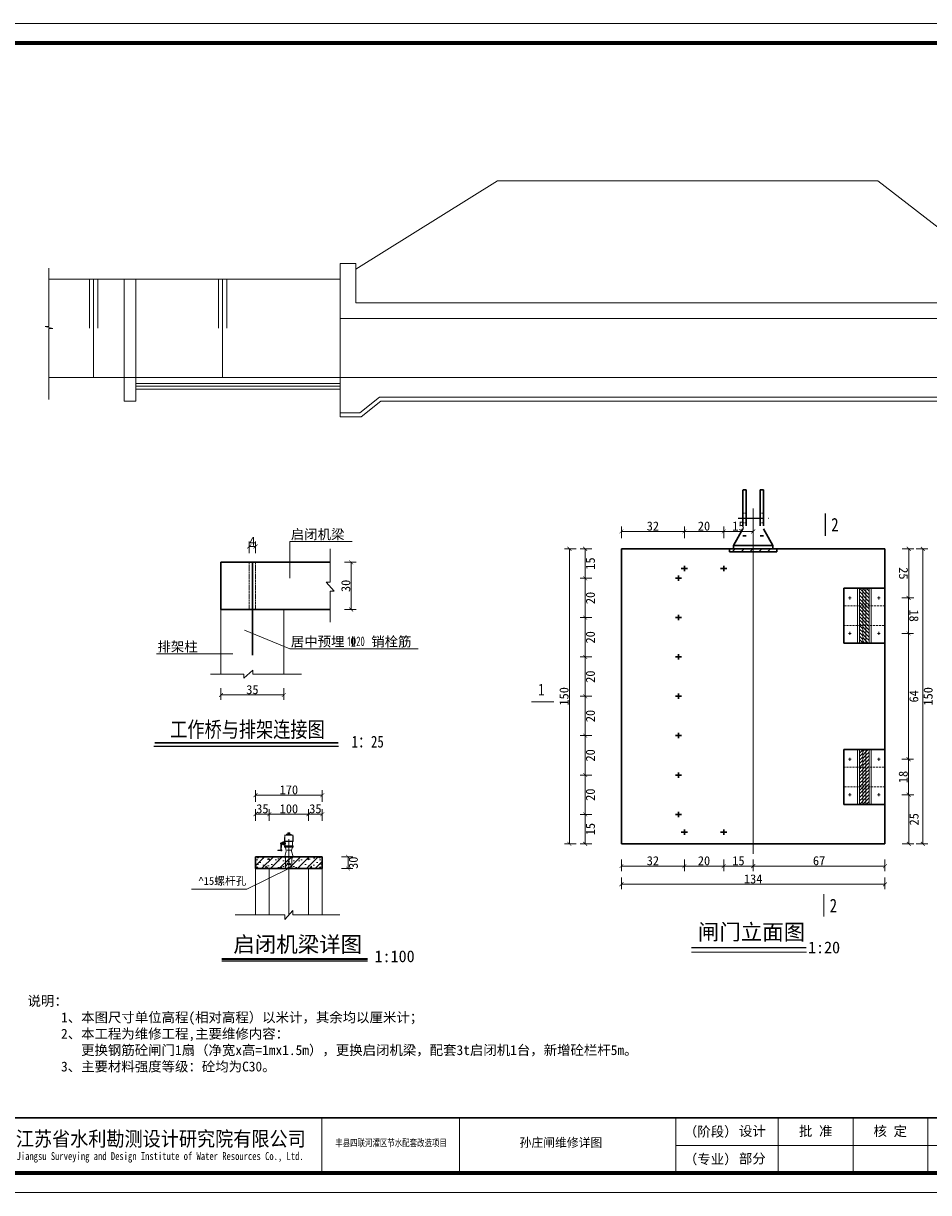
# Model space of a CAD drawing. Extents: x -27255 to 1448651, y 31034 to 8081248.
# Tile 113 of 198: x 585353 to 585583, y 3860399 to 3860696. Entities that reach past the tile are written whole.
import ezdxf
from ezdxf.enums import TextEntityAlignment as Align
from ezdxf.lldxf.tags import DXFTag

# ---------------------------------------------------------------- set-up
doc = ezdxf.new("R2010")
doc.units = 0
for name, pattern in [('CENTER', [50.8, 31.75, -6.35, 6.35, -6.35]), ('HIDDEN', [0.375, 0.25, -0.125]), ('HIDDEN2', [0.1875, 0.125, -0.0625])]:
    doc.linetypes.add(name, pattern=pattern)
doc.layers.get('0').update_dxf_attribs({"linetype": 'CONTINUOUS'})
for name, color, linetype, lineweight in [('0.09中心线', 1, 'DASHDOT2', 9), ('0.09标注线', 3, 'CONTINUOUS', 9), ('0.13填充', 8, 'CONTINUOUS', 9), ('0.13文字', 3, 'CONTINUOUS', 13), ('0.15红线', 1, 'CONTINUOUS', 15), ('0.15虚线', 1, 'HIDDEN2', 15), ('0.30粗线', 7, 'CONTINUOUS', 30), ('0.30粗蓝', 4, 'CONTINUOUS', 30), ('图框', 7, 'CONTINUOUS', 20), ('文字', 7, 'CONTINUOUS', 15), ('标注线', 7, 'CONTINUOUS', 18), ('细实线', 3, 'CONTINUOUS', 20), ('细线', 7, 'CONTINUOUS', 15), ('虚线', 251, 'HIDDEN', 15), ('轮廓西线', 1, 'CONTINUOUS', 15)]:
    doc.layers.add(name, color=color, linetype=linetype, lineweight=lineweight)
doc.layers.add('点划线', color=7, linetype='CENTER')
doc.styles.add('-仿宋_GB2312', font='FangSong_GB2312.ttf')
doc.styles.add('CHX-1', font='tssdeng.shx', dxfattribs={"width": 0.7, "height": 300, "bigfont": 'atssdchn.shx'})
doc.styles.add('LYJFS', font='times.ttf', dxfattribs={"width": 0.7})
doc.styles.get("Standard").update_dxf_attribs({"font": 'rs.shx', "bigfont": 'hztxt.shx'})
doc.styles.add('宋体', font='FangSong_GB2312.ttf')
tags = doc.linetypes.add('DASHDOT2', pattern=[0.5, 0.25, -0.125, 0, -0.125]).pattern_tags.tags
tags[10:11] = [DXFTag(74, 4), DXFTag(75, 0), DXFTag(340, '0'), DXFTag(46, 1.0), DXFTag(50, 0.0), DXFTag(44, 0.0), DXFTag(45, 0.0)]
tags[8:9] = [DXFTag(74, 4), DXFTag(75, 0), DXFTag(340, '0'), DXFTag(46, 1.0), DXFTag(50, 0.0), DXFTag(44, 0.0), DXFTag(45, 0.0)]
tags[6:7] = [DXFTag(74, 4), DXFTag(75, 0), DXFTag(340, '0'), DXFTag(46, 1.0), DXFTag(50, 0.0), DXFTag(44, 0.0), DXFTag(45, 0.0)]
tags[4:5] = [DXFTag(74, 4), DXFTag(75, 0), DXFTag(340, '0'), DXFTag(46, 1.0), DXFTag(50, 0.0), DXFTag(44, 0.0), DXFTag(45, 0.0)]
doc.dimstyles.get("Standard").update_dxf_attribs({"dimtxt": 0.18, "dimasz": 0.18, "dimexe": 0.18, "dimexo": 0.0625, "dimgap": 0.09, "dimtad": 0, "dimtih": 1, "dimtoh": 1, "dimdec": 4, "dimzin": 0, "dimdsep": 46, "dimtxsty": 'Standard', "dimcen": 0.09, "dimadec": 0, "dimazin": 0, "dimtfac": 1, "dimtdec": 4, "dimtofl": 0, "dimtmove": 0, "dimatfit": 3, "dimfxl": 1, "dimtolj": 1, "dimtzin": 0, "dimarcsym": 0})
doc.dimstyles.new('zzzz STANDARD', dxfattribs={"dimtxt": 2.3, "dimasz": 1, "dimexe": 1.25, "dimexo": 1.5, "dimgap": 0.2, "dimtad": 1, "dimdec": 0, "dimlfac": 10, "dimzin": 0, "dimdsep": 46, "dimtxsty": '-仿宋_GB2312', "dimblk": 'ARCHTICK', "dimcen": 0.09, "dimadec": 0, "dimazin": 0, "dimtfac": 1, "dimtdec": 0, "dimtix": 1, "dimtmove": 2, "dimatfit": 3, "dimfxl": 1.7, "dimfxlon": 1, "dimtolj": 1, "dimtzin": 0, "dimlwd": 9, "dimlwe": 9, "dimarcsym": 0})
pattern_1 = [(45, (585566.3511, 3860497.5794), (-0.449013, 0.449013), [])]
pattern_2 = [(45, (585565.5178, 3860497.5794), (-0.449013, 0.449013), [])]
pattern_3 = [(315, (585566.3511, 3860552.5794), (-0.449013, -0.449013), [])]
pattern_4 = [(315, (585565.5178, 3860552.5794), (-0.449013, -0.449013), [])]

# ---------------------------------------------------------------- blocks, each defined once
blk = doc.blocks.new('d4trtg')
at = {"lineweight": 0}
for p, q in [((653868.4, 3902577.3), (658071.2, 3902577.3)), ((658021.2, 3899725.4), (655949.8, 3899725.4)), ((658071.2, 3899605.3), (653868.4, 3899605.3))]:
    blk.add_line(p, q, dxfattribs=at)
for p, q in [((655049.2, 3899795.5), (655049.2, 3899655.4)), ((655399.4, 3899795.5), (655399.4, 3899655.4)), ((655949.8, 3899795.5), (655949.8, 3899655.4)), ((656210, 3899795.5), (656210, 3899655.4)), ((656400.1, 3899795.5), (656400.1, 3899655.4)), ((656590.2, 3899795.5), (656590.2, 3899655.4))]:
    blk.add_line(p, q)
at = {"lineweight": 0, "const_width": 10}
blk.add_lwpolyline([(654118.6, 3902527.3), (658021.2, 3902527.3), (658021.2, 3899655.4), (654118.6, 3899655.4)], close=True, dxfattribs=at)
at = {"lineweight": 0, "const_width": 4}
blk.add_lwpolyline([(658021.2, 3899795.5), (654118.6, 3899795.5)], dxfattribs=at)
at = {"style": '宋体'}
for s, height, width, p in [('江苏省水利勘测设计研究院有限公司', 37.525, 0.9, (654640.2, 3899742.9)), ('丰县四联河灌区节水配套改造项目', 18.012, 0.75, (655225.5, 3899732.3)), ('Jiangsu Surveying and Design Institute of Water Resources Co., Ltd.', 20.014, 0.8, (654638.5, 3899695.5))]:
    blk.add_text(s, height=height, dxfattribs=dict(at, width=width)).set_placement(p, align=Align.MIDDLE)
at = {"style": 'LYJFS'}
for s, p in [('（阶段）', (656038.2, 3899760.4)), ('（专业）', (656038.2, 3899690.4))]:
    blk.add_text(s, height=25.02, dxfattribs=at).set_placement(p, align=Align.MIDDLE_CENTER)
at = {"char_height": 25.02, "attachment_point": 5, "style": '宋体'}
for s, insert in [('设计', (656144, 3899760.4)), ('批 准', (656305, 3899760.4)), ('核 定', (656494.6, 3899760.2)), ('部分', (656144, 3899690.4))]:
    blk.add_mtext(s, dxfattribs=dict(at, insert=insert))
blk = doc.blocks.new('jhl')
at = {"layer": '细线'}
for p, q in [((51325.3, 30119.2), (51290.6, 30119.2)), ((51291.1, 30120.6), (51291.1, 30089.9)), ((51291.5, 30119.2), (51303.1, 30123.2)), ((51303.1, 30123.2), (51312.7, 30123.2)), ((51304.9, 30128.6), (51304, 30127.6)), ((51304, 30127.6), (51311.8, 30127.6)), ((51304, 30123.2), (51304, 30127.6)), ((51304.9, 30128.6), (51310.9, 30128.6)), ((51304.9, 30123.2), (51304.9, 30127.6)), ((51310.9, 30128.6), (51311.8, 30127.6)), ((51310.9, 30127.6), (51310.9, 30123.2)), ((51311.8, 30127.6), (51311.8, 30123.2)), ((51324.3, 30119.2), (51312.7, 30123.2)), ((51315.5, 30122.2), (51315.8, 30123.2)), ((51315.8, 30123.2), (51317.7, 30122.5)), ((51315.9, 30122.1), (51316.2, 30123.1)), ((51317.4, 30122.6), (51317, 30121.7)), ((51317.7, 30122.5), (51317.4, 30121.6)), ((51324.7, 30120.6), (51324.7, 30089.9)), ((51289.6, 30094.4), (51289.6, 30092.6)), ((51326.2, 30093.4), (51289.6, 30093.4)), ((51289.6, 30069), (51289.6, 30073.9)), ((51289.6, 30073.9), (51326.2, 30073.9)), ((51326.2, 30070.9), (51289.6, 30070.9)), ((51290.8, 30091.5), (51325.1, 30091.5)), ((51290.8, 30074.9), (51290.8, 30066.9)), ((51325.1, 30067.9), (51290.8, 30067.9)), ((51292.4, 30091.5), (51292.4, 30073.9)), ((51321.2, 30083.9), (51345.2, 30083.9)), ((51323.4, 30091.5), (51323.4, 30073.9)), ((51323.4, 30089.7), (51332.1, 30089.7)), ((51323.4, 30087.4), (51337, 30087.4)), ((51323.4, 30080.4), (51337, 30080.4)), ((51323.4, 30077.7), (51332.1, 30077.7)), ((51325, 30074.9), (51325, 30066.9)), ((51326.2, 30094.4), (51326.2, 30092.6)), ((51326.2, 30073.9), (51326.2, 30069)), ((51332.1, 30089.7), (51337, 30087.4)), ((51332.1, 30089.7), (51332.1, 30087.4)), ((51332.1, 30080.4), (51332.1, 30077.7)), ((51332.1, 30077.7), (51337, 30080.4)), ((51337, 30087.4), (51337, 30080.4)), ((51341.9, 30086.2), (51337, 30086.2)), ((51338.6, 30081.7), (51337, 30081.7)), ((51338.6, 30081.7), (51338.6, 30083.7)), ((51338.6, 30081.7), (51338.6, 30068.9)), ((51338.6, 30068.9), (51340.5, 30060.9)), ((51339.9, 30083.7), (51339.9, 30068.9)), ((51341.9, 30081.7), (51339.9, 30081.7)), ((51339.9, 30068.9), (51341.9, 30060.5)), ((51341.9, 30086.2), (51341.9, 30051.7)), ((51287.3, 30025.6), (51287.3, 30023.5)), ((51288.4, 30026.7), (51327.4, 30026.7)), ((51296.2, 30050.4), (51290.4, 30028.3)), ((51292, 30029.4), (51292, 30020.9)), ((51293.1, 30066.6), (51295.5, 30059.4)), ((51300, 30054.9), (51315.8, 30054.9)), ((51319.6, 30050.4), (51325.5, 30028.3)), ((51322.7, 30066.6), (51320.3, 30059.4)), ((51323.8, 30029.4), (51323.8, 30020.9)), ((51328.5, 30025.6), (51328.5, 30023.5)), ((51341.9, 30056.2), (51339.7, 30056.2)), ((51339.7, 30056.2), (51339.7, 30051.7)), ((51341.9, 30051.7), (51339.7, 30051.7)), ((51340.5, 30060.9), (51340.5, 30056.2)), ((51354.8, 30055.1), (51341.9, 30055.1)), ((51354.8, 30052.9), (51341.9, 30052.9)), ((51344.1, 30055.1), (51344.1, 30052.9)), ((51344.8, 30055.1), (51344.8, 30052.9)), ((51354.8, 30055.1), (51354.8, 30052.9))]:
    blk.add_line(p, q, dxfattribs=at)
for centre, radius, start, end in [((51572, 30096.2), 282.4, 175.3154, 180.3692), ((51043.8, 30096.2), 282.4, 359.6308, 4.6846), ((51290.8, 30092.6), 1.12, 180, 270), ((51290.8, 30069), 1.12, 180, 270), ((51291.4, 30066), 1.88, 18.4349, 90), ((51324.4, 30066), 1.88, 90, 161.5651), ((51325.1, 30092.6), 1.12, 270, 0), ((51325.1, 30069), 1.12, 270, 0), ((51337.7, 30083.7), 0.938, 0, 90), ((51340.9, 30083.7), 0.938, 90, 180), ((51288.4, 30025.6), 1.12, 90, 180), ((51288.5, 30028.6), 1.88, 270, 350.3673), ((51277.8, 30053.5), 18.8, 350.3673, 18.4349), ((51338.1, 30053.5), 18.8, 161.5651, 189.6327), ((51327.3, 30028.6), 1.88, 189.6327, 270), ((51327.4, 30025.6), 1.12, 0, 90), ((51339.9, 30053.9), 2.27, 96.7496, 263.2504)]:
    blk.add_arc(centre, radius, start, end, dxfattribs=at)
blk = doc.blocks.new('_ARCHTICK')
at = {"color": 0, "linetype": 'ByBlock', "const_width": 0.15}
blk.add_lwpolyline([(-0.5, -0.5), (0.5, 0.5)], dxfattribs=at)

msp = doc.modelspace()

# ---------------------------------------------------------------- hatches: boundary and pattern name
at = {"layer": '0.13文字', "lineweight": 13}
h = msp.add_hatch(dxfattribs=at)
h.set_pattern_fill('AR-CONC', color=256, scale=0.02, style=0)
h.set_pattern_definition([(130, (585420.4362, 3860481.28), (-3.6437, -0.3188), [0.381, -4.191]), (185, (585420.4362, 3860481.28), (0.7049, 3.8211), [0.3048, -3.3528]), (79.55, (585420.1326, 3860481.2533), (-2.9389, 3.5023), [0.3238, -3.5618]), (133.816, (585420.4362, 3860482.296), (-5.4216, -0.8408), [0.5715, -6.2865]), (83.364, (585419.9845, 3860482.226), (-4.748, 4.9485), [0.4857, -5.3427]), (188.816, (585420.436, 3860482.296), (-4.748, 4.9485), [0.4572, -5.0292]), (159, (585419.9282, 3860482.042), (-3.0323, -2.0453), [0.381, -4.191]), (214, (585419.9282, 3860482.042), (-1.236, 3.6838), [0.3048, -3.3528]), (108.55, (585419.6756, 3860481.8714), (-4.2683, 1.6385), [0.3238, -3.5618]), (142.5, (585420.4362, 3860481.2799), (-0.06177, 1.6911), [0, -3.31216, 0, -3.4036, 0, -3.3655]), (172.5, (585420.4362, 3860481.2799), (-1.3364, 2.0036), [0, -1.94056, 0, -3.23596, 0, -1.2827]), (212.5, (585421.5691, 3860481.2799), (-2.71181, -0.11457), [0, -1.27, 0, -3.9624, 0, -5.2578]), (222.5, (585422.077, 3860481.28), (-2.9626, 0.50853), [0, -1.651, 0, -2.63144, 0, -3.7338])])
h.paths.add_polyline_path([(585411.89644, 3860481.27989), (585411.89644, 3860484.27989), (585420.43625, 3860484.27989), (585420.43625, 3860481.27989)])
h = msp.add_hatch(dxfattribs=at)
h.set_pattern_fill('ANSI31', color=256, scale=0.5, style=0)
h.set_pattern_definition([(45, (596568.1892, 3870023.97), (-1.12253202, 1.12253202), [])])
h.paths.add_polyline_path([(585411.89644, 3860481.27989), (585411.89644, 3860484.27989), (585419.14875, 3860484.27989), (585419.14875, 3860483.68121), (585419.30842, 3860484.27989), (585420.43625, 3860484.27989), (585420.43625, 3860481.27989)])
h = msp.add_hatch(dxfattribs=at)
h.set_pattern_fill('AR-CONC', color=256, scale=0.02, style=0)
h.set_pattern_definition([(50, (585420.4362, 3860481.28), (3.6437, -0.3188), [0.381, -4.191]), (355, (585420.4362, 3860481.28), (-0.7049, 3.8211), [0.3048, -3.3528]), (100.45, (585420.74, 3860481.2533), (2.9389, 3.5023), [0.3238, -3.5618]), (46.184, (585420.4362, 3860482.296), (5.4216, -0.8408), [0.5715, -6.2865]), (96.636, (585420.888, 3860482.226), (4.748, 4.9485), [0.4857, -5.3427]), (351.184, (585420.436, 3860482.296), (4.748, 4.9485), [0.4572, -5.0292]), (21, (585420.9442, 3860482.042), (3.0323, -2.0453), [0.381, -4.191]), (326, (585420.9442, 3860482.042), (1.236, 3.6838), [0.3048, -3.3528]), (71.45, (585421.197, 3860481.8714), (4.2683, 1.6385), [0.3238, -3.5618]), (37.5, (585420.4362, 3860481.2799), (0.06177, 1.6911), [0, -3.31216, 0, -3.4036, 0, -3.3655]), (7.5, (585420.4362, 3860481.2799), (1.3364, 2.0036), [0, -1.94056, 0, -3.23596, 0, -1.2827]), (327.5, (585419.3034, 3860481.2799), (2.71181, -0.11457), [0, -1.27, 0, -3.9624, 0, -5.2578]), (317.5, (585418.7954, 3860481.28), (2.9626, 0.50853), [0, -1.651, 0, -2.63144, 0, -3.7338])])
h.paths.add_polyline_path([(585428.97606, 3860481.27989), (585428.97606, 3860484.27989), (585420.43625, 3860484.27989), (585420.43625, 3860481.27989)])
h = msp.add_hatch(dxfattribs=at)
h.set_pattern_fill('ANSI31', color=256, scale=0.5, style=0)
h.set_pattern_definition([(45, (585420.4362, 3860481.2799), (-1.12253, 1.12253), [])])
h.paths.add_polyline_path([(585428.97606, 3860481.27989), (585428.97606, 3860484.27989), (585421.72375, 3860484.27989), (585421.72375, 3860483.68121), (585421.56408, 3860484.27989), (585420.43625, 3860484.27989), (585420.43625, 3860481.27989)])
at = {"layer": '标注线'}
h = msp.add_hatch(dxfattribs=at)
h.set_pattern_fill('ANSI31', scale=0.5, style=0)
h.set_pattern_definition([(45, (583572.2362, 3858764.7322), (-1.122532, 1.122532), [])])
h.paths.add_polyline_path([(585544.51778, 3860562.57941), (585532.51778, 3860562.57941), (585532.51778, 3860561.77941), (585544.51778, 3860561.77941)])
at = {"layer": '细实线', "lineweight": 15}
h = msp.add_hatch(dxfattribs=at)
h.set_pattern_fill('ANSI31', color=8, scale=0.2, style=0)
h.set_pattern_definition(pattern_4)
h.paths.add_polyline_path([(585565.51778, 3860548.07941), (585566.35112, 3860548.07941), (585566.35112, 3860552.57941), (585565.51778, 3860552.57941)])
h = msp.add_hatch(dxfattribs=at)
h.set_pattern_fill('ANSI31', color=8, scale=0.2, style=0)
h.set_pattern_definition(pattern_3)
h.paths.add_polyline_path([(585567.18445, 3860552.57941), (585566.35112, 3860552.57941), (585566.35112, 3860548.07941), (585567.18445, 3860548.07941)])
h = msp.add_hatch(dxfattribs=at)
h.set_pattern_fill('ANSI31', color=8, scale=0.2, style=0)
h.set_pattern_definition(pattern_3)
h.paths.add_polyline_path([(585567.18445, 3860548.07941), (585568.01778, 3860548.07941), (585568.01778, 3860552.57941), (585567.18445, 3860552.57941)])
h = msp.add_hatch(dxfattribs=at)
h.set_pattern_fill('ANSI31', color=8, scale=0.2, style=0)
h.set_pattern_definition(pattern_4)
h.paths.add_polyline_path([(585566.35112, 3860545.57941), (585565.51778, 3860545.57941), (585565.51778, 3860548.07941), (585566.35112, 3860548.07941)])
h = msp.add_hatch(dxfattribs=at)
h.set_pattern_fill('ANSI31', color=8, scale=0.2, style=0)
h.set_pattern_definition(pattern_3)
h.paths.add_polyline_path([(585567.18445, 3860545.57941), (585566.35112, 3860545.57941), (585566.35112, 3860548.07941), (585567.18445, 3860548.07941)])
h = msp.add_hatch(dxfattribs=at)
h.set_pattern_fill('ANSI31', color=8, scale=0.2, style=0)
h.set_pattern_definition(pattern_3)
h.paths.add_polyline_path([(585568.01778, 3860545.57941), (585567.18445, 3860545.57941), (585567.18445, 3860548.07941), (585568.01778, 3860548.07941)])
h = msp.add_hatch(dxfattribs=at)
h.set_pattern_fill('ANSI31', color=8, scale=0.2, style=0)
h.set_pattern_definition(pattern_4)
h.paths.add_polyline_path([(585566.35112, 3860543.07941), (585565.51778, 3860543.07941), (585565.51778, 3860545.57941), (585566.35112, 3860545.57941)])
h = msp.add_hatch(dxfattribs=at)
h.set_pattern_fill('ANSI31', color=8, scale=0.2, style=0)
h.set_pattern_definition(pattern_3)
h.paths.add_polyline_path([(585567.18445, 3860543.07941), (585566.35112, 3860543.07941), (585566.35112, 3860545.57941), (585567.18445, 3860545.57941)])
h = msp.add_hatch(dxfattribs=at)
h.set_pattern_fill('ANSI31', color=8, scale=0.2, style=0)
h.set_pattern_definition(pattern_3)
h.paths.add_polyline_path([(585568.01778, 3860543.07941), (585567.18445, 3860543.07941), (585567.18445, 3860545.57941), (585568.01778, 3860545.57941)])
h = msp.add_hatch(dxfattribs=at)
h.set_pattern_fill('ANSI31', color=8, scale=0.2, style=0)
h.set_pattern_definition([(315, (585565.5178, 3860543.0794), (-0.44901, -0.44901), [])])
h.paths.add_polyline_path([(585566.35112, 3860538.57941), (585565.51778, 3860538.57941), (585565.51778, 3860543.07941), (585566.35112, 3860543.07941)])
h = msp.add_hatch(dxfattribs=at)
h.set_pattern_fill('ANSI31', color=8, scale=0.2, style=0)
h.set_pattern_definition(pattern_3)
h.paths.add_polyline_path([(585567.18445, 3860543.07941), (585566.35112, 3860543.07941), (585566.35112, 3860538.57941), (585567.18445, 3860538.57941)])
h = msp.add_hatch(dxfattribs=at)
h.set_pattern_fill('ANSI31', color=8, scale=0.2, style=0)
h.set_pattern_definition(pattern_3)
h.paths.add_polyline_path([(585567.18445, 3860538.57941), (585568.01778, 3860538.57941), (585568.01778, 3860543.07941), (585567.18445, 3860543.07941)])
h = msp.add_hatch(dxfattribs=at)
h.set_pattern_fill('ANSI31', color=8, scale=0.2, style=0)
h.set_pattern_definition([(45, (585565.5178, 3860507.0794), (-0.44901, 0.44901), [])])
h.paths.add_polyline_path([(585566.35112, 3860511.57941), (585565.51778, 3860511.57941), (585565.51778, 3860507.07941), (585566.35112, 3860507.07941)])
h = msp.add_hatch(dxfattribs=at)
h.set_pattern_fill('ANSI31', color=8, scale=0.2, style=0)
h.set_pattern_definition(pattern_1)
h.paths.add_polyline_path([(585567.18445, 3860511.57941), (585566.35112, 3860511.57941), (585566.35112, 3860507.07941), (585567.18445, 3860507.07941)])
h = msp.add_hatch(dxfattribs=at)
h.set_pattern_fill('ANSI31', color=8, scale=0.2, style=0)
h.set_pattern_definition(pattern_1)
h.paths.add_polyline_path([(585567.18445, 3860507.07941), (585568.01778, 3860507.07941), (585568.01778, 3860511.57941), (585567.18445, 3860511.57941)])
h = msp.add_hatch(dxfattribs=at)
h.set_pattern_fill('ANSI31', color=8, scale=0.2, style=0)
h.set_pattern_definition(pattern_2)
h.paths.add_polyline_path([(585566.35112, 3860507.07941), (585565.51778, 3860507.07941), (585565.51778, 3860504.57941), (585566.35112, 3860504.57941)])
h = msp.add_hatch(dxfattribs=at)
h.set_pattern_fill('ANSI31', color=8, scale=0.2, style=0)
h.set_pattern_definition(pattern_1)
h.paths.add_polyline_path([(585567.18445, 3860507.07941), (585566.35112, 3860507.07941), (585566.35112, 3860504.57941), (585567.18445, 3860504.57941)])
h = msp.add_hatch(dxfattribs=at)
h.set_pattern_fill('ANSI31', color=8, scale=0.2, style=0)
h.set_pattern_definition(pattern_1)
h.paths.add_polyline_path([(585568.01778, 3860507.07941), (585567.18445, 3860507.07941), (585567.18445, 3860504.57941), (585568.01778, 3860504.57941)])
h = msp.add_hatch(dxfattribs=at)
h.set_pattern_fill('ANSI31', color=8, scale=0.2, style=0)
h.set_pattern_definition(pattern_2)
h.paths.add_polyline_path([(585566.35112, 3860504.57941), (585565.51778, 3860504.57941), (585565.51778, 3860502.07941), (585566.35112, 3860502.07941)])
h = msp.add_hatch(dxfattribs=at)
h.set_pattern_fill('ANSI31', color=8, scale=0.2, style=0)
h.set_pattern_definition(pattern_2)
h.paths.add_polyline_path([(585565.51778, 3860497.57941), (585566.35112, 3860497.57941), (585566.35112, 3860502.07941), (585565.51778, 3860502.07941)])
h = msp.add_hatch(dxfattribs=at)
h.set_pattern_fill('ANSI31', color=8, scale=0.2, style=0)
h.set_pattern_definition(pattern_1)
h.paths.add_polyline_path([(585567.18445, 3860504.57941), (585566.35112, 3860504.57941), (585566.35112, 3860502.07941), (585567.18445, 3860502.07941)])
h = msp.add_hatch(dxfattribs=at)
h.set_pattern_fill('ANSI31', color=8, scale=0.2, style=0)
h.set_pattern_definition(pattern_1)
h.paths.add_polyline_path([(585567.18445, 3860502.07941), (585566.35112, 3860502.07941), (585566.35112, 3860497.57941), (585567.18445, 3860497.57941)])
h = msp.add_hatch(dxfattribs=at)
h.set_pattern_fill('ANSI31', color=8, scale=0.2, style=0)
h.set_pattern_definition(pattern_1)
h.paths.add_polyline_path([(585568.01778, 3860504.57941), (585567.18445, 3860504.57941), (585567.18445, 3860502.07941), (585568.01778, 3860502.07941)])
h = msp.add_hatch(dxfattribs=at)
h.set_pattern_fill('ANSI31', color=8, scale=0.2, style=0)
h.set_pattern_definition(pattern_1)
h.paths.add_polyline_path([(585567.18445, 3860497.57941), (585568.01778, 3860497.57941), (585568.01778, 3860502.07941), (585567.18445, 3860502.07941)])

# ---------------------------------------------------------------- linework, layer by layer
msp.add_line((585386.11284, 3860512.43197), (585433.08785, 3860512.45123))
at = {"const_width": 0.4608}
msp.add_lwpolyline([(585386.32391, 3860513.25673), (585433.03124, 3860513.25673)], dxfattribs=at)
at = {"layer": '0.09中心线', "ltscale": 10}
msp.add_line((585420.43625, 3860469.45209, 1.62579), (585420.43625, 3860488.80159, 1.62579), dxfattribs=at)
at = {"layer": '0.09中心线', "color": 7, "ltscale": 3}
for p, q in [((585419.63125, 3860484.20313, -0.33105), (585419.63125, 3860481.27989, -0.33105)), ((585421.24125, 3860484.20313, -0.33105), (585421.24125, 3860481.27989, -0.33105))]:
    msp.add_line(p, q, dxfattribs=at)
at = {"layer": '0.09标注线', "color": 3, "lineweight": 9}
for p, q in [((585381.60543, 3860603.8762, -1.3979), (585433.5227, 3860603.8762, -1.3979)), ((585381.60543, 3860603.1262, -1.3979), (585433.5227, 3860603.1262, -1.3979)), ((585438.87361, 3860596.1263, -1.3979), (585443.87349, 3860600.1262, -1.3979)), ((585443.87349, 3860600.1262, -1.3979), (585619.82142, 3860600.1262, -1.3979)), ((585433.5227, 3860596.1263, -1.3979), (585438.87361, 3860596.1263, -1.3979))]:
    msp.add_line(p, q, dxfattribs=at)
at = {"layer": '0.09标注线'}
for p, q in [((585420.72161, 3860555.11592), (585420.72161, 3860564.42624)), ((585420.72161, 3860564.42624), (585436.55228, 3860564.42624)), ((585430.97329, 3860562.55953), (585430.97329, 3860554.06102)), ((585430.97329, 3860554.06102), (585429.97329, 3860554.06102)), ((585431.97329, 3860551.81742), (585429.97329, 3860554.06102)), ((585430.97329, 3860551.81742), (585430.97329, 3860543.89366)), ((585430.97329, 3860551.81742), (585431.97329, 3860551.81742)), ((585403.21174, 3860530.70285), (585403.21174, 3860547.14583)), ((585419.21174, 3860530.70285), (585419.21174, 3860547.14583)), ((585409.21174, 3860541.93447), (585420.72161, 3860537.16055)), ((585386.81914, 3860535.88539), (585406.22586, 3860535.88539)), ((585420.72161, 3860537.16055), (585453.31706, 3860537.16055)), ((585400.55463, 3860530.70285), (585409.05314, 3860530.70285)), ((585411.29675, 3860531.70285), (585409.05314, 3860529.70285)), ((585409.05314, 3860530.70285), (585409.05314, 3860529.70285)), ((585411.29675, 3860530.70285), (585411.29675, 3860531.70285)), ((585411.29675, 3860530.70285), (585423.72459, 3860530.70285))]:
    msp.add_line(p, q, dxfattribs=at)
at = {"layer": '0.09标注线', "color": 7}
for p, q in [((585420.48625, 3860481.27989, 1.62579), (585409.77361, 3860476.08235, -0.33105)), ((585409.77361, 3860476.08235, -0.33105), (585395.72659, 3860476.10005, -0.33105))]:
    msp.add_line(p, q, dxfattribs=at)
at = {"layer": '0.13填充', "color": 7, "lineweight": 40, "ltscale": 0.005}
msp.add_line((585403.45493, 3860458.29558, -0.33105), (585440.42903, 3860458.29558, -0.33105), dxfattribs=at)
at = {"layer": '0.13填充', "color": 7, "ltscale": 0.005}
msp.add_line((585403.45493, 3860457.74837, -0.33105), (585440.42903, 3860457.74837, -0.33105), dxfattribs=at)
at = {"layer": '0.13文字', "linetype": 'Continuous', "lineweight": 13}
msp.add_line((582175.00285, 3860696.12935), (587865.89025, 3860696.12935), dxfattribs=at)
msp.add_line((582175.00285, 3860696.12935), (587865.89025, 3860696.12935), dxfattribs=at)
at = {"layer": '0.15虚线', "ltscale": 0.3}
for p, q in [((585410.41174, 3860547.14583), (585410.41174, 3860559.14583)), ((585412.01174, 3860547.14583), (585412.01174, 3860559.14583))]:
    msp.add_line(p, q, dxfattribs=at)
at = {"layer": '0.30粗线', "lineweight": 9}
for p, q in [((585473.5227, 3860656.12282, -1.3979), (585437.52273, 3860633.62588, -1.3979)), ((585570.17231, 3860656.12282, -1.3979), (585473.5227, 3860656.12282, -1.3979)), ((585610.17241, 3860625.12628), (585570.17231, 3860656.12282, -1.3979)), ((585433.5227, 3860635.12097, -1.3979), (585433.5227, 3860606.1262, -1.3979)), ((585437.52272, 3860635.12097, -1.3979), (585433.5227, 3860635.12097, -1.3979)), ((585437.52272, 3860635.12097, -1.3979), (585437.52279, 3860625.12089, -1.3979)), ((585359.49859, 3860631.1262, -1.3979), (585433.5227, 3860631.1262, -1.3979)), ((585378.60543, 3860631.1262, -1.3979), (585378.60543, 3860600.1262, -1.3979)), ((585381.60543, 3860631.1262, -1.3979), (585381.60543, 3860606.1262, -1.3979)), ((585618.47011, 3860625.12517), (585437.52279, 3860625.12076, -1.3979)), ((585616.6722, 3860621.12571, -1.3979), (585433.5227, 3860621.12034, -1.3979)), ((585359.49859, 3860606.1262, -1.3979), (585630.1722, 3860606.1262, -1.3979)), ((585381.60543, 3860606.1262, -1.3979), (585381.60543, 3860600.1262, -1.3979)), ((585433.5227, 3860606.1262, -1.3979), (585433.5227, 3860596.1263, -1.3979)), ((585381.60543, 3860604.6262, -1.3979), (585433.5227, 3860604.6262, -1.3979)), ((585378.60543, 3860600.1262, -1.3979), (585381.60543, 3860600.1262, -1.3979)), ((585438.5227, 3860597.1262, -1.3979), (585443.5227, 3860601.1262, -1.3979)), ((585443.5227, 3860601.1262, -1.3979), (585620.1722, 3860601.1262, -1.3979)), ((585433.5227, 3860597.1262, -1.3979), (585438.5227, 3860597.1262, -1.3979))]:
    msp.add_line(p, q, dxfattribs=at)
at = {"layer": '0.30粗线'}
for p, q in [((585428.97606, 3860484.27989, 1.62579), (585411.99644, 3860484.27989, 1.62579)), ((585411.99644, 3860481.27989, 1.30769), (585411.99644, 3860484.27989, 1.30769)), ((585428.97606, 3860481.27989, -0.92409), (585428.97606, 3860484.27989, -0.92409)), ((585428.97606, 3860481.27989, 1.62579), (585411.99644, 3860481.27989, 1.62579))]:
    msp.add_line(p, q, dxfattribs=at)
at = {"layer": '0.30粗蓝', "ltscale": 80}
for p, q in [((585403.21174, 3860559.14583), (585430.97329, 3860559.14583)), ((585403.21174, 3860547.14583), (585403.21174, 3860559.14583)), ((585411.21174, 3860535.51547), (585411.21174, 3860559.14583)), ((585403.21174, 3860547.14583), (585430.97329, 3860547.14583))]:
    msp.add_line(p, q, dxfattribs=at)
at = {"layer": '标注线', "color": 7}
msp.add_line((585522.83208, 3860460.01635), (585552.04298, 3860460.01635), dxfattribs=at)
for points, const_width in [([(585556.85153, 3860565.86537), (585556.85153, 3860571.60657)], 0.28), ([(585487.89819, 3860523.68146), (585482.15699, 3860523.68146)], 0.28), ([(585556.44695, 3860469.10914), (585556.44695, 3860474.85035)], 0.28), ([(585522.83208, 3860461.19767), (585552.04298, 3860461.19767)], 0.4)]:
    msp.add_lwpolyline(points, dxfattribs=dict(at, const_width=const_width))
at = {"layer": '点划线', "color": 7, "ltscale": 0.2}
msp.add_line((585534.70685, 3860570.32941), (585542.41711, 3860570.32941), dxfattribs=at)
at = {"layer": '细实线', "color": 9, "lineweight": 9}
for p, q in [((585359.49859, 3860633.89383, -1.3979), (585359.49859, 3860619.10193, -1.3979)), ((585358.49474, 3860619.10193, -1.3979), (585359.49859, 3860619.10193, -1.3979)), ((585360.50244, 3860618.53784, -1.3979), (585358.49474, 3860619.10193, -1.3979)), ((585359.49859, 3860618.53784, -1.3979), (585359.49859, 3860600.51745, -1.3979)), ((585359.49859, 3860618.53784, -1.3979), (585360.50244, 3860618.53784, -1.3979))]:
    msp.add_line(p, q, dxfattribs=at)
at = {"layer": '细实线', "color": 7, "lineweight": 13}
for p, q in [((585369.81358, 3860631.1262, -1.3979), (585369.81358, 3860618.6262, -1.3979)), ((585370.78483, 3860631.1262, -1.3979), (585370.78483, 3860606.1262, -1.3979)), ((585371.95136, 3860631.1262, -1.3979), (585371.95136, 3860618.6262, -1.3979)), ((585402.59821, 3860631.1262, -1.3979), (585402.59821, 3860618.6262, -1.3979)), ((585403.56947, 3860631.1262, -1.3979), (585403.56947, 3860606.1262, -1.3979)), ((585404.73599, 3860631.1262, -1.3979), (585404.73599, 3860618.6262, -1.3979))]:
    msp.add_line(p, q, dxfattribs=at)
at = {"layer": '细实线', "color": 1, "linetype": 'DASHDOT2', "ltscale": 9}
msp.add_line((585538.51778, 3860572.82941), (585538.51778, 3860485.07941), dxfattribs=at)
at = {"layer": '细实线'}
for p, q in [((585562.72028, 3860550.07941), (585563.44028, 3860550.07941)), ((585563.08028, 3860550.43941), (585563.08028, 3860549.71941)), ((585570.81528, 3860550.07941), (585570.09528, 3860550.07941)), ((585570.45528, 3860550.43941), (585570.45528, 3860549.71941)), ((585562.72028, 3860541.07941), (585563.44028, 3860541.07941)), ((585563.08028, 3860540.71941), (585563.08028, 3860541.43941)), ((585570.81528, 3860541.07941), (585570.09528, 3860541.07941)), ((585570.45528, 3860540.71941), (585570.45528, 3860541.43941)), ((585562.72028, 3860509.07941), (585563.44028, 3860509.07941)), ((585563.08028, 3860509.43941), (585563.08028, 3860508.71941)), ((585570.81528, 3860509.07941), (585570.09528, 3860509.07941)), ((585570.45528, 3860509.43941), (585570.45528, 3860508.71941)), ((585562.72028, 3860500.07941), (585563.44028, 3860500.07941)), ((585563.08028, 3860499.71941), (585563.08028, 3860500.43941)), ((585570.81528, 3860500.07941), (585570.09528, 3860500.07941)), ((585570.45528, 3860499.71941), (585570.45528, 3860500.43941))]:
    msp.add_line(p, q, dxfattribs=at)
at = {"layer": '细实线', "color": 3, "lineweight": 9}
for p, q in [((585411.99644, 3860469.50669, 1.30769), (585411.99644, 3860481.27989, 1.30769)), ((585415.49986, 3860469.50669, 3.39965), (585415.49986, 3860481.27989, 3.39965)), ((585425.4724, 3860469.50669, 2.09709), (585425.4724, 3860481.27989, 2.09709)), ((585428.97606, 3860469.50669, -0.92409), (585428.97606, 3860481.27989, -0.92409)), ((585419.47901, 3860469.50669, -0.33105), (585406.85074, 3860469.50669)), ((585419.47901, 3860468.388, -0.33105), (585421.49172, 3860470.62538, -0.33105)), ((585419.47901, 3860469.50669, -0.33105), (585419.47901, 3860468.388, -0.33105)), ((585421.49172, 3860470.62538, -0.33105), (585421.49172, 3860469.50669, -0.33105)), ((585421.49172, 3860469.50669, -0.33105), (585433.43078, 3860469.50669, -0.33105))]:
    msp.add_line(p, q, dxfattribs=at)
at = {"layer": '虚线', "color": 7}
for p, q in [((585535.91778, 3860571.60941), (585536.71778, 3860571.60941)), ((585540.31778, 3860571.60941), (585541.11778, 3860571.60941)), ((585535.91778, 3860569.20941), (585536.71778, 3860569.20941)), ((585540.31778, 3860569.20941), (585541.11778, 3860569.20941))]:
    msp.add_line(p, q, dxfattribs=at)
at = {"layer": '虚线', "color": 7, "ltscale": 2}
for p, q in [((585572.01778, 3860548.07941), (585561.51778, 3860548.07941)), ((585561.51778, 3860543.07941), (585572.01778, 3860543.07941)), ((585561.51778, 3860507.07941), (585572.01778, 3860507.07941)), ((585572.01778, 3860502.07941), (585561.51778, 3860502.07941))]:
    msp.add_line(p, q, dxfattribs=at)
at = {"layer": '轮廓西线', "color": 4, "lineweight": 30}
for p, q in [((585535.91778, 3860568.40023), (585535.91778, 3860577.60023)), ((585535.92704, 3860577.60021), (585536.72704, 3860577.60021)), ((585536.71778, 3860568.40023), (585536.71778, 3860577.60023)), ((585540.31778, 3860568.40023), (585540.31778, 3860577.60023)), ((585540.32704, 3860577.60021), (585541.12704, 3860577.60021)), ((585541.11778, 3860568.40023), (585541.11778, 3860577.60023)), ((585533.51778, 3860563.37941), (585535.91778, 3860567.65941)), ((585541.11778, 3860567.65941), (585543.51778, 3860563.37941)), ((585535.91778, 3860565.90023), (585536.71778, 3860565.90023)), ((585540.31778, 3860565.90023), (585541.11778, 3860565.90023)), ((585505.01778, 3860562.57941), (585505.01778, 3860487.57941)), ((585572.01778, 3860562.57941), (585505.01778, 3860562.57941)), ((585532.51778, 3860561.77941), (585532.51778, 3860562.57941)), ((585532.51778, 3860561.77941), (585544.51778, 3860561.77941)), ((585533.51778, 3860563.37941), (585543.51778, 3860563.37941)), ((585533.51778, 3860562.57941), (585533.51778, 3860563.37941)), ((585543.51778, 3860563.37941), (585543.51778, 3860562.57941)), ((585544.51778, 3860562.57941), (585544.51778, 3860561.77941)), ((585572.01778, 3860487.57941), (585572.01778, 3860562.57941)), ((585519.51778, 3860554.40142), (585519.51778, 3860555.7574)), ((585519.51778, 3860554.40142), (585519.51778, 3860555.7574)), ((585521.79654, 3860557.57941), (585520.23903, 3860557.57941)), ((585521.01778, 3860556.90142), (585521.01778, 3860558.2574)), ((585531.79654, 3860557.57941), (585530.23903, 3860557.57941)), ((585531.01778, 3860556.90142), (585531.01778, 3860558.2574)), ((585520.29654, 3860555.07941), (585518.73903, 3860555.07941)), ((585520.29654, 3860555.07941), (585518.73903, 3860555.07941)), ((585572.01778, 3860552.57941), (585561.51778, 3860552.57941)), ((585561.51778, 3860552.57941), (585561.51778, 3860538.57941)), ((585572.01778, 3860538.57941), (585572.01778, 3860552.57941)), ((585520.29654, 3860545.07941), (585518.73903, 3860545.07941)), ((585520.29654, 3860545.07941), (585518.73903, 3860545.07941)), ((585519.51778, 3860544.40142), (585519.51778, 3860545.7574)), ((585519.51778, 3860544.40142), (585519.51778, 3860545.7574)), ((585561.51778, 3860538.57941), (585572.01778, 3860538.57941)), ((585520.29654, 3860535.07941), (585518.73903, 3860535.07941)), ((585520.29654, 3860535.07941), (585518.73903, 3860535.07941)), ((585519.51778, 3860534.40142), (585519.51778, 3860535.7574)), ((585519.51778, 3860534.40142), (585519.51778, 3860535.7574)), ((585520.29654, 3860525.07941), (585518.73903, 3860525.07941)), ((585520.29654, 3860525.07941), (585518.73903, 3860525.07941)), ((585519.51778, 3860524.40142), (585519.51778, 3860525.7574)), ((585519.51778, 3860524.40142), (585519.51778, 3860525.7574)), ((585520.29654, 3860515.07941), (585518.73903, 3860515.07941)), ((585520.29654, 3860515.07941), (585518.73903, 3860515.07941)), ((585519.51778, 3860514.40142), (585519.51778, 3860515.7574)), ((585519.51778, 3860514.40142), (585519.51778, 3860515.7574)), ((585561.51778, 3860511.57941), (585572.01778, 3860511.57941)), ((585561.51778, 3860497.57941), (585561.51778, 3860511.57941)), ((585572.01778, 3860511.57941), (585572.01778, 3860497.57941)), ((585520.29654, 3860505.07941), (585518.73903, 3860505.07941)), ((585520.29654, 3860505.07941), (585518.73903, 3860505.07941)), ((585519.51778, 3860504.40142), (585519.51778, 3860505.7574)), ((585519.51778, 3860504.40142), (585519.51778, 3860505.7574)), ((585572.01778, 3860497.57941), (585561.51778, 3860497.57941)), ((585520.29654, 3860495.07941), (585518.73903, 3860495.07941)), ((585520.29654, 3860495.07941), (585518.73903, 3860495.07941)), ((585519.51778, 3860495.7574), (585519.51778, 3860494.40142)), ((585519.51778, 3860495.7574), (585519.51778, 3860494.40142)), ((585521.79654, 3860490.57941), (585520.23903, 3860490.57941)), ((585521.01778, 3860491.2574), (585521.01778, 3860489.90142)), ((585531.79654, 3860490.57941), (585530.23903, 3860490.57941)), ((585531.01778, 3860491.2574), (585531.01778, 3860489.90142)), ((585572.01778, 3860487.57941), (585505.01778, 3860487.57941))]:
    msp.add_line(p, q, dxfattribs=at)
at = {"layer": '轮廓西线', "color": 7, "lineweight": 20}
for p, q in [((585565.01778, 3860552.57941), (585565.01778, 3860538.57941)), ((585565.51778, 3860552.57941), (585565.51778, 3860538.57941)), ((585566.35112, 3860538.57941), (585566.35112, 3860552.57941)), ((585567.18445, 3860538.57941), (585567.18445, 3860552.57941)), ((585568.01778, 3860538.57941), (585568.01778, 3860552.57941)), ((585568.51778, 3860538.57941), (585568.51778, 3860552.57941)), ((585565.01778, 3860497.57941), (585565.01778, 3860511.57941)), ((585565.51778, 3860497.57941), (585565.51778, 3860511.57941)), ((585566.35112, 3860511.57941), (585566.35112, 3860497.57941)), ((585567.18445, 3860511.57941), (585567.18445, 3860497.57941)), ((585568.01778, 3860511.57941), (585568.01778, 3860497.57941)), ((585568.51778, 3860511.57941), (585568.51778, 3860497.57941))]:
    msp.add_line(p, q, dxfattribs=at)

# ---------------------------------------------------------------- block references
at = {"layer": '0.15红线', "xscale": -0.06000000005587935, "yscale": 0.06000000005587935, "zscale": 0.06000000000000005}
msp.add_blockref('jhl', (588498.96063, 3858682.6766, 1.62579), dxfattribs=at)
at = {"layer": '图框', "xscale": 0.09999999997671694, "yscale": 0.1000000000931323, "zscale": 0.1}
msp.add_blockref('d4trtg', (519923.89979, 3470438.39536), dxfattribs=at)

# ---------------------------------------------------------------- texts
at = {"style": '-仿宋_GB2312', "width": 0.8}
for s, height, p in [('工作桥与排架连接图', 4, (585409.95597, 3860516.71681)), ('1：25', 3, (585440.52745, 3860513.52322))]:
    msp.add_text(s, height=height, dxfattribs=at).set_placement(p, align=Align.MIDDLE)
at = {"layer": '0.09标注线', "lineweight": 9, "style": 'CHX-1', "width": 0.7}
msp.add_text('1%%13220', height=2.4, dxfattribs=at).set_placement((585435.34439, 3860537.84458))
at = {"layer": '0.09标注线', "char_height": 2.5, "attachment_point": 7, "style": '-仿宋_GB2312'}
for s, insert, width in [('启闭机梁', (585420.97478, 3860564.72994), 22.6783049), ('居中预埋    销栓筋', (585420.97478, 3860537.46425), 35.4786679), ('排架柱', (585387.07231, 3860536.18909), 22.6783049)]:
    msp.add_mtext(s, dxfattribs=dict(at, insert=insert, width=width))
at = {"layer": '0.09标注线', "color": 7, "insert": (585409.69535, 3860479.15689, -0.33105), "char_height": 2, "width": 17.074029, "attachment_point": 3, "style": '-仿宋_GB2312'}
msp.add_mtext('{\\Fhztxt_e|c134;^ }15螺杆孔', dxfattribs=at)
at = {"layer": '0.13文字', "linetype": 'Continuous', "lineweight": 13, "insert": (585461.1633, 3860412.74866), "char_height": 2.2, "width": 66.6610925, "attachment_point": 1, "style": 'LYJFS'}
msp.add_mtext('{\\fFangSong_GB2312|b0|i0|c134|p49;\\W1;            孙庄闸维修详图}', dxfattribs=at)
at = {"layer": '文字', "color": 7, "attachment_point": 1, "style": '-仿宋_GB2312'}
for s, insert, char_height, width in [('启闭机梁详图', (585406.36178, 3860464.03478, -0.33105), 4, 86.6851416), ('1:100', (585442.25201, 3860460.49732, -0.33105), 3, 10.2895474)]:
    msp.add_mtext(s, dxfattribs=dict(at, insert=insert, char_height=char_height, width=width))
at = {"layer": '文字', "insert": (585354.05465, 3860448.90083), "char_height": 2.5, "width": 255.4092245, "attachment_point": 1, "style": '-仿宋_GB2312'}
msp.add_mtext('说明：\\P{\\C7;     1、本图尺寸单位高程(相对高程）以米计，其余均以厘米计；}\\P     {\\C7;2、本工程为维修工程,主要维修内容：\\P        更换钢筋砼闸门1扇（净宽x高=1mx1.5m），更换启闭机梁，配套3t启闭机1台，新增砼栏杆5m。\\P }    3、主要材料强度等级：砼均为C30。', dxfattribs=at)
at = {"layer": '细实线', "color": 7, "style": '-仿宋_GB2312', "width": 0.8}
for s, height, p in [('2', 3.45, (585558.33904, 3860566.97763)), ('1', 3, (585483.82852, 3860525.30335)), ('2', 3.45, (585557.96232, 3860470.17339))]:
    msp.add_text(s, height=height, dxfattribs=at).set_placement(p)
at = {"layer": '细实线', "attachment_point": 1, "style": '-仿宋_GB2312'}
for s, insert, char_height, width in [('{\\C0;闸门立面图}', (585524.44968, 3860467.18607), 4, 45.509075), ('{\\C0;1:20}', (585552.4462, 3860462.7535), 3, 15.2212288)]:
    msp.add_mtext(s, dxfattribs=dict(at, insert=insert, char_height=char_height, width=width))

# ---------------------------------------------------------------- dimensions: what is measured, and where the dimension line sits
at = {"layer": '0.13文字', "lineweight": 13}
for base, p1, p2, override in [((585412.01174, 3860563.16705), (585410.41174, 3860559.14583), (585412.01174, 3860559.14583), {"dimtxt": 2.3, "dimasz": 1, "dimexe": 1.25, "dimexo": 1.5, "dimgap": 0.2, "dimtad": 1, "dimtih": 0, "dimtoh": 0, "dimdec": 0, "dimlfac": 2.5, "dimtxsty": '-仿宋_GB2312', "dimblk": 'ARCHTICK', "dimtdec": 0, "dimtix": 1, "dimtofl": 1, "dimtmove": 2, "dimfxl": 1.7, "dimfxlon": 1, "dimlwd": 9, "dimlwe": 9}), ((585428.97606, 3860499.9515, -0.33105), (585411.99644, 3860481.27989, 1.30769), (585428.97606, 3860481.27989, 1.62579), {"dimtxt": 2.3, "dimasz": 1, "dimexe": 1.25, "dimexo": 1.5, "dimgap": 0.2, "dimtad": 1, "dimtih": 0, "dimtoh": 0, "dimdec": 0, "dimlfac": 10, "dimtxsty": '-仿宋_GB2312', "dimblk": 'ARCHTICK', "dimtdec": 0, "dimtix": 1, "dimtofl": 1, "dimtmove": 2, "dimfxl": 1.7, "dimfxlon": 1, "dimlwd": 9, "dimlwe": 9}), ((585415.49986, 3860495.12866, -0.33105), (585411.99644, 3860481.27989, 1.30769), (585415.49986, 3860481.27989, 3.39965), {"dimtxt": 2.3, "dimasz": 1, "dimexe": 1.25, "dimexo": 1.5, "dimgap": 0.2, "dimtad": 1, "dimtih": 0, "dimtoh": 0, "dimdec": 0, "dimlfac": 10, "dimtxsty": '-仿宋_GB2312', "dimblk": 'ARCHTICK', "dimtdec": 0, "dimtix": 1, "dimtofl": 1, "dimtmove": 2, "dimfxl": 1.7, "dimfxlon": 1, "dimlwd": 9, "dimlwe": 9}), ((585425.4724, 3860495.12866, -0.33105), (585415.49986, 3860481.27989, 3.39965), (585425.4724, 3860481.27989, 2.09709), {"dimtxt": 2.3, "dimasz": 1, "dimexe": 1.25, "dimexo": 1.5, "dimgap": 0.2, "dimtad": 1, "dimtih": 0, "dimtoh": 0, "dimdec": 0, "dimlfac": 10, "dimtxsty": '-仿宋_GB2312', "dimblk": 'ARCHTICK', "dimtdec": 0, "dimtix": 1, "dimtofl": 1, "dimtmove": 2, "dimfxl": 1.7, "dimfxlon": 1, "dimlwd": 9, "dimlwe": 9}), ((585428.97606, 3860495.12866, -0.33105), (585425.4724, 3860481.27989, 2.09709), (585428.97606, 3860481.27989, -0.92409), {"dimtxt": 2.3, "dimasz": 1, "dimexe": 1.25, "dimexo": 1.5, "dimgap": 0.2, "dimtad": 1, "dimtih": 0, "dimtoh": 0, "dimdec": 0, "dimlfac": 10, "dimtxsty": '-仿宋_GB2312', "dimblk": 'ARCHTICK', "dimtdec": 0, "dimtix": 1, "dimtofl": 1, "dimtmove": 2, "dimfxl": 1.7, "dimfxlon": 1, "dimlwd": 9, "dimlwe": 9})]:
    msp.add_linear_dim(base=base, p1=p1, p2=p2, dimstyle='Standard', override=override, dxfattribs=at).render()
for base, p1, p2, override in [((585436.31559, 3860559.14583), (585430.97329, 3860547.14583), (585430.97329, 3860559.14583), {"dimtxt": 2.3, "dimasz": 1, "dimexe": 1.25, "dimexo": 1.5, "dimgap": 0.2, "dimtad": 1, "dimtih": 0, "dimtoh": 0, "dimdec": 0, "dimlfac": 2.5, "dimtxsty": '-仿宋_GB2312', "dimblk": 'ARCHTICK', "dimtdec": 0, "dimtix": 1, "dimtofl": 1, "dimtmove": 2, "dimfxl": 1.7, "dimfxlon": 1, "dimlwd": 9, "dimlwe": 9}), ((585435.52608, 3860481.27989, -0.33105), (585428.97606, 3860484.27989, -0.92409), (585428.97606, 3860481.27989, 1.62579), {"dimtxt": 2.3, "dimasz": 1, "dimexe": 1.25, "dimexo": 1.5, "dimgap": 0.2, "dimtad": 1, "dimtih": 0, "dimtoh": 0, "dimdec": 0, "dimlfac": 10, "dimtxsty": '-仿宋_GB2312', "dimblk": 'ARCHTICK', "dimtdec": 0, "dimtix": 1, "dimtofl": 1, "dimtmove": 2, "dimfxl": 1.7, "dimfxlon": 1, "dimlwd": 9, "dimlwe": 9})]:
    msp.add_linear_dim(base=base, p1=p1, p2=p2, angle=90, dimstyle='Standard', override=override, dxfattribs=at).render()
msp.add_linear_dim(base=(585419.21174, 3860525.41845), p1=(585403.21174, 3860530.70285), p2=(585419.21174, 3860530.70285), text='35', dimstyle='Standard', override={"dimtxt": 2.3, "dimasz": 1, "dimexe": 1.25, "dimexo": 1.5, "dimgap": 0.2, "dimtad": 1, "dimtih": 0, "dimtoh": 0, "dimdec": 0, "dimlfac": 2.5, "dimtxsty": '-仿宋_GB2312', "dimblk": 'ARCHTICK', "dimtdec": 0, "dimtix": 1, "dimtofl": 1, "dimtmove": 2, "dimfxl": 1.7, "dimfxlon": 1, "dimlwd": 9, "dimlwe": 9}, dxfattribs=at).render()
at = {"layer": '细实线', "lineweight": 9}
for base, p1, p2 in [((585521.01778, 3860566.99613), (585505.01778, 3860562.57941), (585521.01778, 3860557.57941)), ((585531.01778, 3860566.99613), (585521.01778, 3860557.57941), (585531.01778, 3860557.57941)), ((585538.51778, 3860566.99613), (585531.01778, 3860557.57941), (585538.51778, 3860557.57941)), ((585572.01778, 3860477.30397), (585505.01778, 3860491.18389), (585572.01778, 3860491.18389)), ((585521.01778, 3860481.92312), (585505.01778, 3860487.57941), (585521.01778, 3860490.57941)), ((585531.01778, 3860481.92312), (585521.01778, 3860490.57941), (585531.01778, 3860490.57941)), ((585538.51778, 3860481.92312), (585531.01778, 3860490.57941), (585538.51778, 3860490.57941)), ((585572.01778, 3860481.92312), (585538.51778, 3860487.57941), (585572.01778, 3860487.57941))]:
    msp.add_linear_dim(base=base, p1=p1, p2=p2, dimstyle='zzzz STANDARD', override={"dimlfac": 2}, dxfattribs=at).render()
for base, p1, p2, angle in [((585491.78822, 3860562.57941), (585505.01778, 3860487.57941), (585505.01778, 3860562.57941), 90), ((585495.79002, 3860555.07941), (585505.01778, 3860562.57941), (585519.51778, 3860555.07941), 90), ((585578.06418, 3860562.57941), (585567.83174, 3860550.07941), (585569.13382, 3860562.57941), 270), ((585581.6459, 3860487.57941), (585569.47622, 3860562.57941), (585572.01778, 3860487.57941), 90), ((585495.79002, 3860545.07941), (585519.51778, 3860555.07941), (585519.51778, 3860545.07941), 90), ((585578.01572, 3860541.07941), (585567.83174, 3860550.07941), (585567.83174, 3860541.07941), 270), ((585495.79002, 3860535.07941), (585519.51778, 3860545.07941), (585519.51778, 3860535.07941), 90), ((585578.01572, 3860509.07941), (585567.83174, 3860541.07941), (585570.45528, 3860509.07941), 90), ((585495.79002, 3860525.07941), (585519.51778, 3860535.07941), (585519.51778, 3860525.07941), 90), ((585495.79002, 3860515.07941), (585519.51778, 3860525.07941), (585519.51778, 3860515.07941), 90), ((585495.79002, 3860515.07941), (585519.51778, 3860525.07941), (585519.51778, 3860515.07941), 90), ((585495.79002, 3860505.07941), (585519.51778, 3860515.07941), (585519.51778, 3860505.07941), 90), ((585495.79002, 3860505.07941), (585519.51778, 3860515.07941), (585519.51778, 3860505.07941), 90), ((585578.01572, 3860509.07941), (585567.83174, 3860500.07941), (585567.83174, 3860509.07941), 90), ((585495.79002, 3860495.07941), (585519.51778, 3860505.07941), (585519.51778, 3860495.07941), 90), ((585578.06418, 3860487.57941), (585567.83174, 3860500.07941), (585572.01778, 3860487.57941), 90), ((585495.79002, 3860487.57941), (585527.01778, 3860495.07941), (585505.01778, 3860487.57941), 90)]:
    msp.add_linear_dim(base=base, p1=p1, p2=p2, angle=angle, dimstyle='zzzz STANDARD', override={"dimlfac": 2}, dxfattribs=at).render()

doc.saveas('drawing.dxf')
